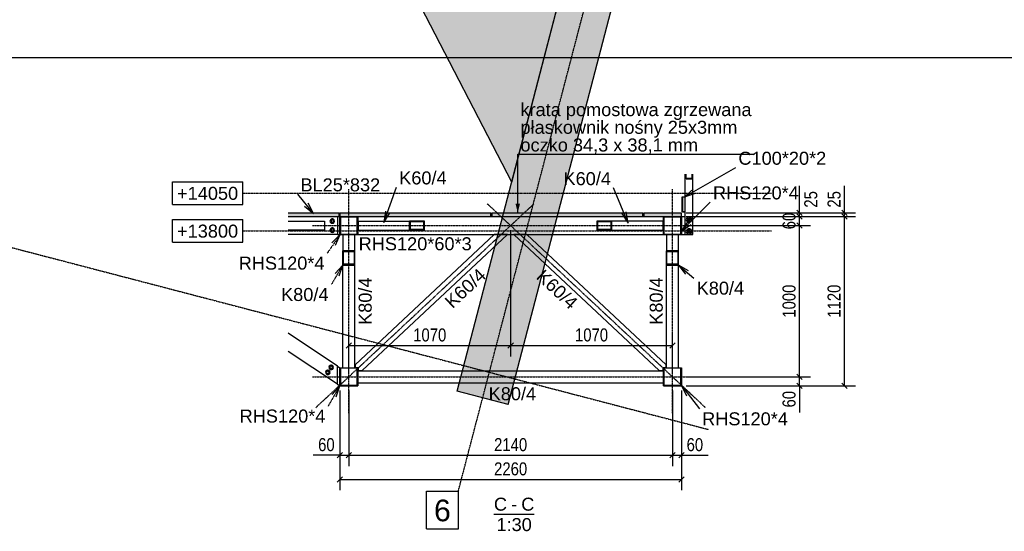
# Model space of a CAD drawing. Header units: millimetres. Extents: x -32861 to 254386, y 0 to 15445.
# Tile 33 of 67: x 145063 to 151575, y 133 to 3518. Entities that reach past the tile are written whole.
import ezdxf

# ---------------------------------------------------------------- set-up
doc = ezdxf.new("R2010")
doc.units = ezdxf.units.MM
doc.linetypes.add('DXK_LINE_DOT3', pattern=[5.9187, 2.979, -0.9799, 0.9799, -0.9799])
doc.linetypes.add('DXK_LINE_DOT4', pattern=[0.9408, 0.4704, -0.4704])
doc.styles.add('Arial', font='ARIAL.TTF', dxfattribs={"height": 0.2})
doc.styles.add('Arial Narrow', font='ARIALN.TTF', dxfattribs={"height": 0.2})

# ---------------------------------------------------------------- blocks, each defined once
blk = doc.blocks.new('Unknown-15 - 30461')
at = {"color": 5}
blk.add_line((148199.5, 247.5), (148466.7, 247.5), dxfattribs=at)
at = {"color": 5, "style": 'Arial'}
for s, height, p in [('C', 86, (148199.5, 270)), ('C', 86, (148380.1, 270)), ('-', 86, (148313.1, 270)), ('1:30', 85.96, (148216.3, 135))]:
    blk.add_text(s, height=height, dxfattribs=at).set_placement(p)
blk = doc.blocks.new('Part-24565 - 21672')
for points in [[(145514.9, 7868.9), (145534, 7894.2), (145496.9, 7903.8)], [(145839.4, 7240.7), (145838.3, 7814.7), (145597.4, 7877.6), (145545.8, 7809.2)], [(146173.1, 6594.3), (146662.5, 7241.6), (146662.5, 7252.4), (146332.4, 7685.7), (145922.3, 7792.8), (145923.7, 7077.4)], [(146662.3, 7352.7), (146661.9, 7599.7), (146427.5, 7660.9)], [(146723.8, 7352.8), (146869.5, 7545.5), (146723.4, 7583.6)], [(147442.5, 6298.7), (147440.5, 7396.4), (146932.9, 7528.9), (146724, 7252.6), (146724, 7241.7)], [(147526.6, 6269.3), (147825.2, 6664.3), (147524.7, 7246.2)], [(146357.9, 6236.5), (146664.4, 6237), (146662.7, 7141.4), (146204, 6534.6)], [(146725.9, 6237.1), (147446.7, 6238.5), (147443.6, 6238.5), (147442.6, 6238.5), (147442.6, 6239.5), (147419.6, 6239.4), (147416.6, 6239.4), (147412.3, 6239.4), (147411.5, 6239.4), (146724.2, 7141.5)], [(147526.6, 6238.6), (147572.6, 6238.7), (147662, 6238.9), (147661.9, 6263.9), (147673.5, 6263.9), (147674.8, 6263.9), (147760.7, 6264.1), (147812.5, 6264.2), (147816.2, 6264.2), (147825.9, 6264.2), (147826, 6239.2), (148044.5, 6239.6), (147856, 6604.6), (147580.2, 6239.7), (147527.2, 6239.6), (147526.6, 6239.6)], [(148316.9, 2443), (148883.8, 4614.3), (148106.4, 6119.7), (147826.2, 6119.2), (147826.2, 6094.2), (147816.5, 6094.2), (147815.9, 6094.2), (147806.7, 6094.2), (147765.9, 6094.1), (147696.6, 6094), (147681.8, 6093.9), (147662.3, 6093.9), (147662.2, 6118.9), (146419.8, 6116.6)]]:
    blk.add_hatch(color=4).paths.add_polyline_path(points)
at = {"color": 4}
for p, q in [((145496.9, 7903.8), (145534, 7894.2)), ((145514.9, 7868.9), (145496.9, 7903.8)), ((145597.4, 7877.6), (145838.3, 7814.7)), ((145839.4, 7240.7), (145545.8, 7809.2)), ((145922.3, 7792.8), (146332.4, 7685.7)), ((146427.5, 7660.9), (146661.9, 7599.7)), ((146723.4, 7583.6), (146869.5, 7545.5)), ((146932.9, 7528.9), (147440.5, 7396.4)), ((147825.2, 6664.3), (147524.7, 7246.2)), ((146173.1, 6594.3), (145923.7, 7077.4)), ((148044.5, 6239.6), (147856, 6604.6)), ((146357.9, 6236.5), (146204, 6534.6)), ((148316.9, 2443), (146419.9, 6116.6)), ((148883.8, 4614.3), (148106.4, 6119.7)), ((148316.9, 2443), (148883.8, 4614.3))]:
    blk.add_line(p, q, dxfattribs=at)
blk = doc.blocks.new('Part-24563 - 21672')
blk.add_hatch(color=4).paths.add_polyline_path([(148294.6, 972.2), (149621.1, 6052.5), (149525.8, 6052.4), (149524.8, 6052.4), (149519.4, 6052.4), (149407.8, 6052.1), (149404.8, 6052.1), (149398.6, 6052.1), (149369.4, 6052.1), (149369.4, 6047.1), (149319.4, 6047), (149304.3, 6047), (149304.2, 6097), (149270.9, 6096.9), (149178.6, 5743.3), (149180.2, 4876.5), (149277.4, 4851.1), (149204.1, 4570.5), (148923.5, 4643.8), (148996.8, 4924.4), (149020.1, 4918.3), (149019.7, 5134.8), (147956, 1060.6)])
at = {"color": 4}
for p, q in [((148294.6, 972.2), (149621.1, 6052.5)), ((147956, 1060.6), (149019.7, 5134.8)), ((148294.6, 972.2), (147956, 1060.6)), ((148294.6, 972.2), (148294.6, 972.2))]:
    blk.add_line(p, q, dxfattribs=at)
blk = doc.blocks.new('GridLine-25926 - 21672')
at = {"color": 6, "linetype": 'DXK_LINE_DOT3'}
blk.add_line((147964.3, 400), (151471.2, 13831.2), dxfattribs=at)
at = {"color": 6}
for p, q in [((147753.1, 400), (147964.3, 400)), ((147753.1, 150), (147753.1, 400)), ((147964.3, 150), (147964.3, 400)), ((147753.1, 150), (147964.3, 150))]:
    blk.add_line(p, q, dxfattribs=at)
at = {"color": 7, "style": 'Arial'}
blk.add_text('6', height=143.3, dxfattribs=at).set_placement((147803.1, 200))
blk = doc.blocks.new('GridLine-25927 - 21672')
at = {"color": 6, "linetype": 'DXK_LINE_DOT3'}
blk.add_line((139609.8, 3420.7), (149620.8, 806.8), dxfattribs=at)
blk = doc.blocks.new('GridLine-30807 - 30461')
at = {"color": 6}
for p, q in [((146073.9, 2196.3), (146537.8, 2196.3)), ((146073.9, 2046.3), (146073.9, 2196.3)), ((146537.8, 2046.3), (146537.8, 2196.3)), ((146073.9, 2046.3), (146537.8, 2046.3))]:
    blk.add_line(p, q, dxfattribs=at)
at = {"color": 6, "linetype": 'DXK_LINE_DOT3'}
blk.add_line((146537.8, 2121.3), (150035.4, 2121.3), dxfattribs=at)
at = {"color": 7, "style": 'Arial'}
blk.add_text('+13800', height=85.96, dxfattribs=at).set_placement((146103.9, 2076.3))
blk = doc.blocks.new('Part-30470 - 30461')
at = {"color": 8, "linetype": 'DXK_LINE_DOT3'}
blk.add_line((147240, 915.9), (147240, 2395.9), dxfattribs=at)
at = {"color": 7}
for p, q in [((147200, 2094.9), (147200, 2095.9)), ((147280, 2094.9), (147280, 2095.9)), ((147200, 1215.9), (147200, 1895.1)), ((147280, 1215.9), (147280, 1895.1))]:
    blk.add_line(p, q, dxfattribs=at)
blk = doc.blocks.new('Bolt-69572 - 30461')
at = {"color": 7}
for p, q in [((147123.1, 2197.9), (147116.2, 2185.9)), ((147116.2, 2185.9), (147123.1, 2173.9)), ((147136.9, 2197.9), (147123.1, 2197.9)), ((147123.1, 2173.9), (147136.9, 2173.9)), ((147143.9, 2185.9), (147136.9, 2197.9)), ((147136.9, 2173.9), (147143.9, 2185.9)), ((147123.1, 2137.9), (147116.2, 2125.9)), ((147116.2, 2125.9), (147123.1, 2113.9)), ((147136.9, 2137.9), (147123.1, 2137.9)), ((147123.1, 2113.9), (147136.9, 2113.9)), ((147143.9, 2125.9), (147136.9, 2137.9)), ((147136.9, 2113.9), (147143.9, 2125.9))]:
    blk.add_line(p, q, dxfattribs=at)
for centre, radius, start, end in [((147130, 2185.9), 15, 30, 210), ((147130, 2185.9), 15, 210, 30), ((147130, 2185.9), 8, 30, 210), ((147130, 2185.9), 8, 210, 30), ((147130, 2125.9), 15, 30, 210), ((147130, 2125.9), 15, 210, 30), ((147130, 2125.9), 8, 30, 210), ((147130, 2125.9), 8, 210, 30)]:
    blk.add_arc(centre, radius, start, end, dxfattribs=at)
blk = doc.blocks.new('Part-30464 - 30461')
at = {"color": 7}
for p, q in [((148180, 2215.9), (148185, 2215.9)), ((149185, 2215.9), (149190, 2215.9)), ((147300, 2095.9), (149320, 2095.9))]:
    blk.add_line(p, q, dxfattribs=at)
at = {"color": 8, "linetype": 'DXK_LINE_DOT3'}
blk.add_line((147000, 2155.9), (149620, 2155.9), dxfattribs=at)
blk = doc.blocks.new('Part-30475 - 30461')
h = blk.add_hatch(color=6)
h.paths.add_polyline_path([(147300, 1215.9), (147180, 1215.9), (147180, 1095.9), (147300, 1095.9)])
h.paths.add_polyline_path([(147184, 1099.9), (147184, 1211.9), (147296, 1211.9), (147296, 1099.9)])
at = {"color": 7}
for p, q in [((147180, 1215.9), (147300, 1215.9)), ((147180, 1095.9), (147180, 1215.9)), ((147184, 1211.9), (147184, 1099.9)), ((147296, 1211.9), (147184, 1211.9)), ((147296, 1099.9), (147296, 1211.9)), ((147300, 1215.9), (147300, 1095.9)), ((147180, 1095.9), (147300, 1095.9)), ((147184, 1099.9), (147296, 1099.9))]:
    blk.add_line(p, q, dxfattribs=at)
blk = doc.blocks.new('Part-30467 - 30461')
at = {"color": 7}
for p, q in [((147300, 1195.9), (149320, 1195.9)), ((147300, 1115.9), (149320, 1115.9))]:
    blk.add_line(p, q, dxfattribs=at)
at = {"color": 8, "linetype": 'DXK_LINE_DOT3'}
blk.add_line((147000, 1155.9), (149620, 1155.9), dxfattribs=at)
blk = doc.blocks.new('Bolt-69589 - 30461')
at = {"color": 7}
for p, q in [((149490, 2207.4), (149480.5, 2201.9)), ((149480.5, 2201.9), (149480.5, 2190.9)), ((149480.5, 2190.9), (149490, 2185.4)), ((149499.5, 2201.9), (149490, 2207.4)), ((149490, 2185.4), (149499.5, 2190.9)), ((149499.5, 2190.9), (149499.5, 2201.9)), ((149490, 2127.4), (149480.5, 2121.9)), ((149480.5, 2121.9), (149480.5, 2110.9)), ((149480.5, 2110.9), (149490, 2105.4)), ((149499.5, 2121.9), (149490, 2127.4)), ((149490, 2105.4), (149499.5, 2110.9)), ((149499.5, 2110.9), (149499.5, 2121.9))]:
    blk.add_line(p, q, dxfattribs=at)
for centre, radius, start, end in [((149490, 2196.4), 18.5, 299.97135, 119.97135), ((149490, 2196.4), 18.5, 119.97135, 299.97135), ((149490, 2196.4), 6, 119.97135, 299.97135), ((149490, 2196.4), 6, 299.97135, 119.97135), ((149490, 2116.4), 18.5, 119.97135, 299.97135), ((149490, 2116.4), 18.5, 299.97135, 119.97135), ((149490, 2116.4), 6, 119.97135, 299.97135), ((149490, 2116.4), 6, 299.97135, 119.97135)]:
    blk.add_arc(centre, radius, start, end, dxfattribs=at)
blk = doc.blocks.new('Bolt-69574 - 30461')
at = {"color": 7}
for p, q in [((147089.4, 1192.3), (147088.5, 1178.5)), ((147088.5, 1178.5), (147100.1, 1170.8)), ((147101.9, 1198.5), (147089.4, 1192.3)), ((147100.1, 1170.8), (147112.5, 1177)), ((147113.4, 1190.8), (147101.9, 1198.5)), ((147111.6, 1225.6), (147110.7, 1211.8)), ((147110.7, 1211.8), (147122.3, 1204.1)), ((147124, 1231.8), (147111.6, 1225.6)), ((147112.5, 1177), (147113.4, 1190.8)), ((147122.3, 1204.1), (147134.7, 1210.2)), ((147135.6, 1224.1), (147124, 1231.8)), ((147134.7, 1210.2), (147135.6, 1224.1))]:
    blk.add_line(p, q, dxfattribs=at)
for centre, radius, start, end in [((147101, 1184.6), 15, 356.30993, 176.30993), ((147101, 1184.6), 15, 176.30993, 356.30993), ((147101, 1184.6), 8, 356.30993, 176.30993), ((147101, 1184.6), 8, 176.30993, 356.30993), ((147123.2, 1217.9), 15, 356.30993, 176.30993), ((147123.2, 1217.9), 15, 176.30993, 356.30993), ((147123.2, 1217.9), 8, 356.30993, 176.30993), ((147123.2, 1217.9), 8, 176.30993, 356.30993)]:
    blk.add_arc(centre, radius, start, end, dxfattribs=at)
blk = doc.blocks.new('Part-69567 - 30461')
at = {"color": 7}
for p, q in [((146837.8, 2185.9), (147078.2, 2185.9)), ((147078.2, 2185.9), (147078.2, 2125.9)), ((147078.2, 2125.9), (146837.8, 2125.9))]:
    blk.add_line(p, q, dxfattribs=at)
blk = doc.blocks.new('Part-69539 - 30461')
at = {"color": 7}
for p, q in [((149470, 2467.4), (149470, 2496)), ((149510, 2467.4), (149510, 2496))]:
    blk.add_line(p, q, dxfattribs=at)
blk = doc.blocks.new('Part-30482 - 30461')
h = blk.add_hatch(color=6)
h.paths.add_polyline_path([(149440, 1215.9), (149320, 1215.9), (149320, 1095.9), (149440, 1095.9)])
h.paths.add_polyline_path([(149324, 1099.9), (149324, 1211.9), (149436, 1211.9), (149436, 1099.9)])
at = {"color": 7}
for p, q in [((149320, 1215.9), (149440, 1215.9)), ((149320, 1095.9), (149320, 1215.9)), ((149324, 1211.9), (149324, 1099.9)), ((149436, 1211.9), (149324, 1211.9)), ((149436, 1099.9), (149436, 1211.9)), ((149440, 1215.9), (149440, 1095.9)), ((149320, 1095.9), (149440, 1095.9)), ((149324, 1099.9), (149436, 1099.9))]:
    blk.add_line(p, q, dxfattribs=at)
blk = doc.blocks.new('Part-69573 - 30461')
at = {"color": 7}
for p, q in [((147165, 1226.1), (147180.1, 1216)), ((147180.1, 1216), (147180.1, 1215.9)), ((147165, 1105.9), (147180, 1095.9))]:
    blk.add_line(p, q, dxfattribs=at)
blk = doc.blocks.new('Part-30491 - 30461')
h = blk.add_hatch(color=6)
h.paths.add_polyline_path([(149420, 1989.3), (149340, 1989.3), (149340, 1895.1), (149420, 1895.1)])
h.paths.add_polyline_path([(149344, 1899.9), (149344, 1984.6), (149416, 1984.6), (149416, 1899.9)])
at = {"color": 7}
for p, q in [((149420, 2094.9), (149340, 2094.9)), ((149340, 2094.9), (149340, 1989.3)), ((149420, 1989.3), (149420, 2094.9)), ((149340, 1895.1), (149340, 1989.3)), ((149420, 1989.3), (149340, 1989.3)), ((149344, 1899.9), (149344, 1984.6)), ((149344, 1984.6), (149416, 1984.6)), ((149416, 1984.6), (149416, 1899.9)), ((149420, 1895.1), (149420, 1989.3)), ((149340, 1895.1), (149420, 1895.1)), ((149416, 1899.9), (149344, 1899.9))]:
    blk.add_line(p, q, dxfattribs=at)
blk = doc.blocks.new('Part-30494 - 30461')
at = {"color": 8, "linetype": 'DXK_LINE_DOT3'}
blk.add_line((149380, 915.9), (149380, 2395.9), dxfattribs=at)
at = {"color": 7}
for p, q in [((149340, 2094.9), (149340, 2095.9)), ((149420, 2094.9), (149420, 2095.9)), ((149340, 1215.9), (149340, 1895.1)), ((149420, 1215.9), (149420, 1895.1))]:
    blk.add_line(p, q, dxfattribs=at)
blk = doc.blocks.new('Part-30500 - 30461')
at = {"color": 8, "linetype": 'DXK_LINE_DOT3'}
blk.add_line((147020.8, 951), (148465, 2300.7), dxfattribs=at)
at = {"color": 7}
for p, q in [((148201.9, 2095.9), (147281, 1235.3)), ((147327.8, 1196.9), (148289.7, 2095.9)), ((148289.7, 2095.9), (148201.9, 2095.9)), ((147281, 1235.3), (147281, 1216.9)), ((147281, 1216.9), (147301, 1216.9)), ((147301, 1216.9), (147301, 1196.9)), ((147301, 1196.9), (147327.8, 1196.9))]:
    blk.add_line(p, q, dxfattribs=at)
blk = doc.blocks.new('Part-30503 - 30461')
at = {"color": 8, "linetype": 'DXK_LINE_DOT3'}
blk.add_line((148155, 2300.7), (149599.2, 951), dxfattribs=at)
at = {"color": 7}
for p, q in [((148330.3, 2095.9), (149292.2, 1196.9)), ((148418.1, 2095.9), (148330.3, 2095.9)), ((149339, 1235.3), (148418.1, 2095.9)), ((149292.2, 1196.9), (149319, 1196.9)), ((149319, 1196.9), (149319, 1216.9)), ((149319, 1216.9), (149339, 1216.9)), ((149339, 1216.9), (149339, 1235.3))]:
    blk.add_line(p, q, dxfattribs=at)
blk = doc.blocks.new('Part-30516 - 30461')
h = blk.add_hatch(color=6)
h.paths.add_polyline_path([(147300, 2215.9), (147180, 2215.9), (147180, 2095.9), (147300, 2095.9)])
h.paths.add_polyline_path([(147184, 2099.9), (147184, 2211.9), (147296, 2211.9), (147296, 2099.9)])
at = {"color": 7}
for p, q in [((147180, 2215.9), (147300, 2215.9)), ((147180, 2095.9), (147180, 2215.9)), ((147300, 2215.9), (147300, 2095.9)), ((147184, 2211.9), (147184, 2099.9)), ((147296, 2211.9), (147184, 2211.9)), ((147296, 2099.9), (147296, 2211.9)), ((147180, 2095.9), (147300, 2095.9)), ((147184, 2099.9), (147296, 2099.9))]:
    blk.add_line(p, q, dxfattribs=at)
blk = doc.blocks.new('Part-30544 - 30461')
h = blk.add_hatch(color=6)
h.paths.add_polyline_path([(147740.3, 2185.9), (147641.4, 2185.9), (147641.4, 2125.9), (147740.3, 2125.9)])
h.paths.add_polyline_path([(147648, 2129.9), (147648, 2181.9), (147733.7, 2181.9), (147733.7, 2129.9)])
at = {"color": 7}
for p, q in [((147301, 2185.9), (147301, 2125.9)), ((147301, 2185.9), (147641.4, 2185.9)), ((147641.4, 2125.9), (147641.4, 2185.9)), ((147740.3, 2185.9), (147641.4, 2185.9)), ((147648, 2129.9), (147648, 2181.9)), ((147648, 2181.9), (147733.7, 2181.9)), ((147733.7, 2181.9), (147733.7, 2129.9)), ((147740.3, 2125.9), (147740.3, 2185.9)), ((147301, 2125.9), (147641.4, 2125.9)), ((147641.4, 2125.9), (147740.3, 2125.9)), ((147733.7, 2129.9), (147648, 2129.9))]:
    blk.add_line(p, q, dxfattribs=at)
blk = doc.blocks.new('Part-69536 - 30461')
at = {"color": 7}
for p, q in [((149465, 2345.9), (149465, 2496)), ((149515, 2095.9), (149515, 2496)), ((149465, 2247.9), (149465, 2343.9)), ((149465, 2095.9), (149465, 2245.9)), ((149465, 2095.9), (149515, 2095.9))]:
    blk.add_line(p, q, dxfattribs=at)
blk = doc.blocks.new('Part-30549 - 30461')
h = blk.add_hatch(color=6)
h.paths.add_polyline_path([(148978.6, 2185.9), (148879.7, 2185.9), (148879.7, 2125.9), (148978.6, 2125.9)])
h.paths.add_polyline_path([(148886.3, 2129.9), (148886.3, 2181.9), (148972.1, 2181.9), (148972.1, 2129.9)])
at = {"color": 7}
for p, q in [((148978.6, 2185.9), (148879.7, 2185.9)), ((148879.7, 2185.9), (148879.7, 2125.9)), ((148886.3, 2129.9), (148886.3, 2181.9)), ((148886.3, 2181.9), (148972.1, 2181.9)), ((148972.1, 2181.9), (148972.1, 2129.9)), ((149319, 2185.9), (148978.6, 2185.9)), ((148978.6, 2125.9), (148978.6, 2185.9)), ((149319, 2125.9), (149319, 2185.9)), ((148879.7, 2125.9), (148978.6, 2125.9)), ((148972.1, 2129.9), (148886.3, 2129.9)), ((148978.6, 2125.9), (149319, 2125.9))]:
    blk.add_line(p, q, dxfattribs=at)
blk = doc.blocks.new('Part-30563 - 30461')
h = blk.add_hatch(color=6)
h.paths.add_polyline_path([(147280, 1989.3), (147200, 1989.3), (147200, 1895.1), (147280, 1895.1)])
h.paths.add_polyline_path([(147204, 1899.9), (147204, 1984.6), (147276, 1984.6), (147276, 1899.9)])
at = {"color": 7}
for p, q in [((147280, 2094.9), (147200, 2094.9)), ((147200, 2094.9), (147200, 1989.3)), ((147280, 1989.3), (147280, 2094.9)), ((147200, 1895.1), (147200, 1989.3)), ((147280, 1989.3), (147200, 1989.3)), ((147204, 1899.9), (147204, 1984.6)), ((147204, 1984.6), (147276, 1984.6)), ((147276, 1984.6), (147276, 1899.9)), ((147280, 1895.1), (147280, 1989.3)), ((147200, 1895.1), (147280, 1895.1)), ((147276, 1899.9), (147204, 1899.9))]:
    blk.add_line(p, q, dxfattribs=at)
blk = doc.blocks.new('Part-30568 - 30461')
blk.add_hatch(color=6).paths.add_polyline_path([(147180, 2240.9), (147180, 2215.9), (148180, 2215.9), (148180, 2240.9)])
at = {"color": 7}
for p, q in [((147180, 2240.9), (147180, 2215.9)), ((147180, 2240.9), (148180, 2240.9)), ((147180, 2215.9), (148180, 2215.9)), ((148180, 2215.9), (148180, 2240.9))]:
    blk.add_line(p, q, dxfattribs=at)
blk = doc.blocks.new('Part-30569 - 30461')
blk.add_hatch(color=6).paths.add_polyline_path([(148185, 2240.9), (148185, 2215.9), (149185, 2215.9), (149185, 2240.9)])
at = {"color": 7}
for p, q in [((148185, 2240.9), (148185, 2215.9)), ((148185, 2240.9), (149185, 2240.9)), ((148185, 2215.9), (149185, 2215.9)), ((149185, 2215.9), (149185, 2240.9))]:
    blk.add_line(p, q, dxfattribs=at)
blk = doc.blocks.new('Part-30570 - 30461')
blk.add_hatch(color=6).paths.add_polyline_path([(149190, 2240.9), (149190, 2215.9), (149440, 2215.9), (149440, 2240.9)])
at = {"color": 7}
for p, q in [((149190, 2240.9), (149190, 2215.9)), ((149190, 2240.9), (149440, 2240.9)), ((149190, 2215.9), (149440, 2215.9)), ((149440, 2215.9), (149440, 2240.9))]:
    blk.add_line(p, q, dxfattribs=at)
blk = doc.blocks.new('GridLine-30808 - 30461')
at = {"color": 6}
for p, q in [((146073.9, 2446.3), (146537.8, 2446.3)), ((146073.9, 2296.3), (146073.9, 2446.3)), ((146537.8, 2296.3), (146537.8, 2446.3)), ((146073.9, 2296.3), (146537.8, 2296.3))]:
    blk.add_line(p, q, dxfattribs=at)
at = {"color": 6, "linetype": 'DXK_LINE_DOT3'}
blk.add_line((146537.8, 2371.3), (150035.4, 2371.3), dxfattribs=at)
at = {"color": 7, "style": 'Arial'}
blk.add_text('+14050', height=85.96, dxfattribs=at).set_placement((146103.9, 2326.3))
blk = doc.blocks.new('Part-69537 - 30461')
blk.add_hatch(color=6).paths.add_polyline_path([(149510, 2467.4), (149470, 2467.4), (149470, 2464.4), (149510, 2464.4)])
at = {"color": 7}
for p, q in [((149510, 2467.4), (149470, 2467.4)), ((149470, 2467.4), (149470, 2464.4)), ((149470, 2464.4), (149510, 2464.4)), ((149510, 2464.4), (149510, 2467.4))]:
    blk.add_line(p, q, dxfattribs=at)
blk = doc.blocks.new('Part-69563 - 30461')
at = {"color": 7}
for p, q in [((147165, 2215.9), (147165, 2095.9)), ((147165, 2095.9), (146837.8, 2095.9))]:
    blk.add_line(p, q, dxfattribs=at)
blk = doc.blocks.new('Part-69564 - 30461')
blk.add_hatch(color=6).paths.add_polyline_path([(149465, 2345.9), (149445, 2345.9), (149445, 2245.9), (149465, 2245.9), (149465, 2247.9), (149447, 2247.9), (149447, 2343.9), (149465, 2343.9)])
at = {"color": 7}
for p, q in [((149445, 2345.9), (149465, 2345.9)), ((149445, 2245.9), (149445, 2345.9)), ((149465, 2345.9), (149465, 2343.9)), ((149465, 2343.9), (149447, 2343.9)), ((149447, 2343.9), (149447, 2247.9)), ((149465, 2245.9), (149445, 2245.9)), ((149447, 2247.9), (149465, 2247.9)), ((149465, 2247.9), (149465, 2245.9))]:
    blk.add_line(p, q, dxfattribs=at)
blk = doc.blocks.new('Part-69565 - 30461')
at = {"color": 7}
for p, q in [((147165, 1226.1), (146837.8, 1444.2)), ((147165, 1105.9), (146837.8, 1324)), ((147165, 1105.9), (147165, 1226.1)), ((147165, 1105.9), (147165, 1105.9))]:
    blk.add_line(p, q, dxfattribs=at)
blk = doc.blocks.new('Part-69571 - 30461')
at = {"color": 7}
for p, q in [((147175, 2215.9), (147180, 2215.9)), ((147165, 2095.9), (147180, 2095.9))]:
    blk.add_line(p, q, dxfattribs=at)
blk = doc.blocks.new('Part-69577 - 30461')
blk.add_hatch(color=6).paths.add_polyline_path([(146837.8, 2240.9), (146837.8, 2215.9), (147175, 2215.9), (147175, 2240.9)])
at = {"color": 7}
for p, q in [((146837.8, 2240.9), (147175, 2240.9)), ((146837.8, 2215.9), (147175, 2215.9)), ((147175, 2215.9), (147175, 2240.9))]:
    blk.add_line(p, q, dxfattribs=at)
blk = doc.blocks.new('Part-69580 - 30461')
h = blk.add_hatch(color=6)
h.paths.add_polyline_path([(149440, 2215.9), (149320, 2215.9), (149320, 2095.9), (149440, 2095.9)])
h.paths.add_polyline_path([(149324, 2099.9), (149324, 2211.9), (149436, 2211.9), (149436, 2099.9)])
at = {"color": 7}
for p, q in [((149320, 2215.9), (149440, 2215.9)), ((149320, 2095.9), (149320, 2215.9)), ((149440, 2215.9), (149440, 2095.9)), ((149436, 2211.9), (149324, 2211.9)), ((149324, 2211.9), (149324, 2099.9)), ((149436, 2099.9), (149436, 2211.9)), ((149320, 2095.9), (149440, 2095.9)), ((149324, 2099.9), (149436, 2099.9))]:
    blk.add_line(p, q, dxfattribs=at)
blk = doc.blocks.new('Part-69588 - 30461')
at = {"color": 7}
for p, q in [((149440, 2215.9), (149465, 2215.9)), ((149440, 2095.9), (149465, 2095.9))]:
    blk.add_line(p, q, dxfattribs=at)
blk = doc.blocks.new('StraightDimension-25661 - 21672')
at = {"color": 174}
blk.add_line((142636, 3266.9), (161481.9, 3266.9), dxfattribs=at)
blk = doc.blocks.new('StraightDimension-30603 - 30461')
at = {"color": 174}
for p, q in [((149380, 1065.9), (149380, 564.9)), ((149440, 1065.9), (149440, 564.9)), ((149398, 654.9), (149362, 618.9)), ((149422, 618.9), (149458, 654.9)), ((149380, 636.9), (149440, 636.9)), ((149440, 636.9), (149616.9, 636.9)), ((149440, 636.9), (149616.9, 636.9))]:
    blk.add_line(p, q, dxfattribs=at)
at = {"color": 30, "style": 'Arial Narrow'}
blk.add_text('60', height=85.9, dxfattribs=at).set_placement((149473.8, 663.9))
blk = doc.blocks.new('StraightDimension-30604 - 30461')
at = {"color": 174}
for p, q in [((147240, 1065.9), (147240, 564.9)), ((149380, 1065.9), (149380, 564.9)), ((147258, 654.9), (147222, 618.9)), ((149362, 618.9), (149398, 654.9)), ((147240, 636.9), (149380, 636.9))]:
    blk.add_line(p, q, dxfattribs=at)
at = {"color": 30, "style": 'Arial Narrow'}
blk.add_text('2140', height=85.9, dxfattribs=at).set_placement((148200.6, 663.9))
blk = doc.blocks.new('StraightDimension-30605 - 30461')
at = {"color": 174}
for p, q in [((147180, 1065.9), (147180, 564.9)), ((147240, 1065.9), (147240, 564.9)), ((147198, 654.9), (147162, 618.9)), ((147222, 618.9), (147258, 654.9)), ((147180, 636.9), (147003.1, 636.9)), ((147180, 636.9), (147003.1, 636.9)), ((147180, 636.9), (147240, 636.9))]:
    blk.add_line(p, q, dxfattribs=at)
at = {"color": 30, "style": 'Arial Narrow'}
blk.add_text('60', height=85.9, dxfattribs=at).set_placement((147036.8, 663.9))
blk = doc.blocks.new('StraightDimension-30634 - 30461')
at = {"color": 174}
for p, q in [((147180, 1065.9), (147180, 404.7)), ((149440, 1065.9), (149440, 404.7)), ((147198, 494.7), (147162, 458.7)), ((147180, 476.7), (149440, 476.7)), ((149422, 458.7), (149458, 494.7))]:
    blk.add_line(p, q, dxfattribs=at)
at = {"color": 30, "style": 'Arial Narrow'}
blk.add_text('2260', height=85.9, dxfattribs=at).set_placement((148200.6, 503.7))
blk = doc.blocks.new('StraightDimension-30645 - 30461')
at = {"color": 174}
for p, q in [((150203.1, 1173.9), (150239.1, 1137.9)), ((149470, 1155.9), (150293.1, 1155.9)), ((150239.1, 1077.9), (150203.1, 1113.9)), ((150221.1, 1095.9), (150221.1, 1155.9)), ((149470, 1095.9), (150293.1, 1095.9)), ((150221.1, 1095.9), (150221.1, 919)), ((150221.1, 1095.9), (150221.1, 919))]:
    blk.add_line(p, q, dxfattribs=at)
at = {"color": 30, "style": 'Arial Narrow'}
blk.add_text('60', height=85.9, rotation=90.00021, dxfattribs=at).set_placement((150194.1, 952.7))
blk = doc.blocks.new('StraightDimension-30646 - 30461')
at = {"color": 174}
for p, q in [((149470, 2155.9), (150293.1, 2155.9)), ((150239.1, 2137.9), (150203.1, 2173.9)), ((150221.1, 1155.9), (150221.1, 2155.9)), ((150203.1, 1173.9), (150239.1, 1137.9)), ((149470, 1155.9), (150293.1, 1155.9))]:
    blk.add_line(p, q, dxfattribs=at)
at = {"color": 30, "style": 'Arial Narrow'}
blk.add_text('1000', height=85.9, rotation=90.00021, dxfattribs=at).set_placement((150194.1, 1546.5))
blk = doc.blocks.new('StraightDimension-30647 - 30461')
at = {"color": 174}
for p, q in [((149470, 2215.9), (150293.1, 2215.9)), ((150239.1, 2197.9), (150203.1, 2233.9)), ((150221.1, 2155.9), (150221.1, 2215.9)), ((149470, 2155.9), (150293.1, 2155.9)), ((150203.1, 2173.9), (150239.1, 2137.9))]:
    blk.add_line(p, q, dxfattribs=at)
at = {"color": 30, "style": 'Arial Narrow'}
blk.add_text('60', height=85.9, rotation=90.00021, dxfattribs=at).set_placement((150194.1, 2131.2))
blk = doc.blocks.new('StraightDimension-30648 - 30461')
at = {"color": 174}
for p, q in [((150221.1, 2240.9), (150221.1, 2417.8)), ((150221.1, 2240.9), (150221.1, 2417.8)), ((149470, 2240.9), (150293.1, 2240.9)), ((149470, 2215.9), (150293.1, 2215.9)), ((150203.1, 2258.9), (150239.1, 2222.9)), ((150239.1, 2197.9), (150203.1, 2233.9)), ((150221.1, 2215.9), (150221.1, 2240.9))]:
    blk.add_line(p, q, dxfattribs=at)
at = {"color": 30, "style": 'Arial Narrow'}
blk.add_text('25', height=85.9, rotation=90.00021, dxfattribs=at).set_placement((150338.1, 2274.6))
blk = doc.blocks.new('StraightDimension-30705 - 30461')
at = {"color": 174}
for p, q in [((150518.8, 2240.9), (150518.8, 2417.8)), ((150518.8, 2240.9), (150518.8, 2417.8)), ((149470, 2240.9), (150590.8, 2240.9)), ((149470, 2215.9), (150590.8, 2215.9)), ((150500.8, 2258.9), (150536.8, 2222.9)), ((150536.8, 2197.9), (150500.8, 2233.9)), ((150518.8, 2215.9), (150518.8, 2240.9))]:
    blk.add_line(p, q, dxfattribs=at)
at = {"color": 30, "style": 'Arial Narrow'}
blk.add_text('25', height=85.9, rotation=90.00021, dxfattribs=at).set_placement((150491.8, 2274.6))
blk = doc.blocks.new('StraightDimension-30706 - 30461')
at = {"color": 174}
for p, q in [((149470, 2215.9), (150590.8, 2215.9)), ((150536.8, 2197.9), (150500.8, 2233.9)), ((150518.8, 1095.9), (150518.8, 2215.9)), ((150500.8, 1113.9), (150536.8, 1077.9)), ((149470, 1095.9), (150590.8, 1095.9))]:
    blk.add_line(p, q, dxfattribs=at)
at = {"color": 30, "style": 'Arial Narrow'}
blk.add_text('1120', height=85.9, rotation=90.00021, dxfattribs=at).set_placement((150491.8, 1546.5))
blk = doc.blocks.new('StraightDimension-30745 - 30461')
at = {"color": 174}
for p, q in [((148310, 2125.9), (148310, 1290.6)), ((149380, 1185.9), (149380, 1434.6)), ((148328, 1380.6), (148292, 1344.6)), ((149362, 1344.6), (149398, 1380.6)), ((148310, 1362.6), (149380, 1362.6))]:
    blk.add_line(p, q, dxfattribs=at)
at = {"color": 30, "style": 'Arial Narrow'}
blk.add_text('1070', height=85.9, dxfattribs=at).set_placement((148735.6, 1389.6))
blk = doc.blocks.new('StraightDimension-30746 - 30461')
at = {"color": 174}
for p, q in [((148310, 2125.9), (148310, 1290.6)), ((147240, 1185.9), (147240, 1434.6)), ((147258, 1380.6), (147222, 1344.6)), ((148292, 1344.6), (148328, 1380.6)), ((147240, 1362.6), (148310, 1362.6))]:
    blk.add_line(p, q, dxfattribs=at)
at = {"color": 30, "style": 'Arial Narrow'}
blk.add_text('1070', height=85.9, dxfattribs=at).set_placement((147665.6, 1389.6))
blk = doc.blocks.new('Mark-69623 - 30461')
at = {"color": 136}
for p, q in [((147006.2, 2236.5), (146901.9, 2364.4)), ((146947.1, 2285.1), (147006.2, 2236.5)), ((147006.2, 2236.5), (146970.4, 2304.1))]:
    blk.add_line(p, q, dxfattribs=at)
at = {"color": 30, "style": 'Arial'}
blk.add_text('BL25*832', height=85.96, dxfattribs=at).set_placement((146919.9, 2382.4))
blk = doc.blocks.new('Mark-30462 - 30461')
at = {"color": 30, "style": 'Arial'}
blk.add_text('RHS120*60*3', height=85.957, dxfattribs=at).set_placement((147305, 1992.5))
blk = doc.blocks.new('Mark-30465 - 30461')
at = {"color": 30, "style": 'Arial'}
blk.add_text('K80/4', height=85.96, dxfattribs=at).set_placement((148164.8, 1000.5))
blk = doc.blocks.new('Mark-30468 - 30461')
at = {"color": 30, "style": 'Arial'}
blk.add_text('K80/4', height=85.96, rotation=90.00021, dxfattribs=at).set_placement((147391, 1499))
blk = doc.blocks.new('Mark-30471 - 30461')
at = {"color": 136, "linetype": 'DXK_LINE_DOT4'}
blk.add_line((147180, 1095.9), (147102.8, 960.9), dxfattribs=at)
at = {"color": 136}
for p, q in [((147180, 1095.9), (147129.8, 1038.2)), ((147155.8, 1023.3), (147180, 1095.9))]:
    blk.add_line(p, q, dxfattribs=at)
at = {"color": 30, "style": 'Arial'}
blk.add_text('RHS120*4', height=85.96, dxfattribs=at).set_placement((146517.7, 852.9))
blk = doc.blocks.new('Mark-30478 - 30461')
at = {"color": 136}
for p, q in [((149440, 1097.7), (149558.6, 942.6)), ((149440, 1097.7), (149473.7, 1029)), ((149497.5, 1047.2), (149440, 1097.7))]:
    blk.add_line(p, q, dxfattribs=at)
at = {"color": 30, "style": 'Arial'}
blk.add_text('RHS120*4', height=85.96, dxfattribs=at).set_placement((149576.6, 834.6))
blk = doc.blocks.new('Mark-30487 - 30461')
at = {"color": 136}
for p, q in [((149420, 1895.1), (149522.5, 1807)), ((149420, 1895.1), (149467.1, 1834.9)), ((149486.7, 1857.6), (149420, 1895.1))]:
    blk.add_line(p, q, dxfattribs=at)
at = {"color": 30, "style": 'Arial'}
blk.add_text('K80/4', height=85.96, dxfattribs=at).set_placement((149540.5, 1699))
blk = doc.blocks.new('Mark-30492 - 30461')
at = {"color": 30, "style": 'Arial'}
blk.add_text('K80/4', height=85.96, rotation=90.00021, dxfattribs=at).set_placement((149315.7, 1499.9))
blk = doc.blocks.new('Mark-30498 - 30461')
at = {"color": 30, "style": 'Arial'}
blk.add_text('K60/4', height=85.96, rotation=43.06351, dxfattribs=at).set_placement((147925, 1603))
blk = doc.blocks.new('Mark-30501 - 30461')
at = {"color": 30, "style": 'Arial'}
blk.add_text('K60/4', height=85.96, rotation=316.93649, dxfattribs=at).set_placement((148473.7, 1809.9))
blk = doc.blocks.new('Mark-30512 - 30461')
at = {"color": 136, "linetype": 'DXK_LINE_DOT4'}
blk.add_line((147182.3, 2095.9), (147096.7, 1972.7), dxfattribs=at)
at = {"color": 136}
for p, q in [((147182.3, 2095.9), (147127.1, 2042.9)), ((147151.8, 2025.7), (147182.3, 2095.9))]:
    blk.add_line(p, q, dxfattribs=at)
at = {"color": 30, "style": 'Arial'}
blk.add_text('RHS120*4', height=85.96, dxfattribs=at).set_placement((146511.6, 1864.7))
blk = doc.blocks.new('Mark-30540 - 30461')
at = {"color": 136}
for p, q in [((147471.4, 2175.4), (147555, 2410.3)), ((147482.5, 2251.1), (147471.4, 2175.4)), ((147471.4, 2175.4), (147510.7, 2241))]:
    blk.add_line(p, q, dxfattribs=at)
at = {"color": 30, "style": 'Arial'}
blk.add_text('K60/4', height=85.96, dxfattribs=at).set_placement((147573, 2428.3))
blk = doc.blocks.new('Mark-30545 - 30461')
at = {"color": 136}
for p, q in [((149088.1, 2171.8), (148991.4, 2405.3)), ((149045.5, 2235.4), (149088.1, 2171.8)), ((149088.1, 2171.8), (149073.2, 2246.9))]:
    blk.add_line(p, q, dxfattribs=at)
at = {"color": 30, "style": 'Arial'}
blk.add_text('K60/4', height=85.96, dxfattribs=at).set_placement((148659.8, 2423.3))
blk = doc.blocks.new('Mark-30559 - 30461')
at = {"color": 136, "linetype": 'DXK_LINE_DOT4'}
blk.add_line((147200, 1895.1), (147123.6, 1765.1), dxfattribs=at)
at = {"color": 136}
for p, q in [((147200, 1895.1), (147149.1, 1838.1)), ((147175, 1822.9), (147200, 1895.1))]:
    blk.add_line(p, q, dxfattribs=at)
at = {"color": 30, "style": 'Arial'}
blk.add_text('K80/4', height=85.96, dxfattribs=at).set_placement((146791.9, 1657.1))
blk = doc.blocks.new('Text-30793 - 30461')
blk.add_hatch(color=136).paths.add_polyline_path([(148372, 2300.9), (148357, 2240.9), (148342, 2300.9)])
at = {"color": 136}
for p, q in [((148357, 2240.9), (148357, 2628.1)), ((148357, 2628.1), (149920.8, 2628.1))]:
    blk.add_line(p, q, dxfattribs=at)
at = {"color": 30, "style": 'Arial'}
for s, p in [('krata pomostowa zgrzewana', (148375, 2880.1)), ('płaskownik nośny 25x3mm', (148375, 2763.1)), ('oczko 34,3 x 38,1 mm', (148375, 2646.1))]:
    blk.add_text(s, height=85.957, dxfattribs=at).set_placement(p)
blk = doc.blocks.new('Mark-69618 - 30461')
at = {"color": 136}
for p, q in [((149460.7, 2345.4), (149798.5, 2540.4)), ((149518.2, 2395.9), (149460.7, 2345.4)), ((149460.7, 2345.4), (149533.2, 2369.9))]:
    blk.add_line(p, q, dxfattribs=at)
at = {"color": 30, "style": 'Arial'}
blk.add_text('C100*20*2', height=85.96, dxfattribs=at).set_placement((149816.5, 2558.4))
blk = doc.blocks.new('Mark-69624 - 30461')
at = {"color": 136}
for p, q in [((149439.5, 2120.2), (149630.4, 2311.1)), ((149481.9, 2183.8), (149439.5, 2120.2)), ((149439.5, 2120.2), (149503.2, 2162.6))]:
    blk.add_line(p, q, dxfattribs=at)
at = {"color": 30, "style": 'Arial'}
blk.add_text('RHS120*4', height=85.96, dxfattribs=at).set_placement((149648.4, 2329.1))

msp = doc.modelspace()

# ---------------------------------------------------------------- block references
for name in ['GridLine-25926 - 21672', 'Part-24563 - 21672', 'Part-24565 - 21672', 'StraightDimension-25661 - 21672', 'GridLine-25927 - 21672', 'Text-30793 - 30461', 'Mark-69618 - 30461', 'Mark-69623 - 30461', 'Mark-30540 - 30461', 'Mark-30545 - 30461', 'Part-69536 - 30461', 'Part-69539 - 30461', 'GridLine-30808 - 30461', 'Mark-69624 - 30461', 'Part-69537 - 30461', 'StraightDimension-30648 - 30461', 'StraightDimension-30705 - 30461', 'Part-30470 - 30461', 'Part-30494 - 30461', 'Part-69564 - 30461', 'Part-30500 - 30461', 'Part-30503 - 30461', 'Part-69577 - 30461', 'Part-69563 - 30461', 'Part-30464 - 30461', 'Part-69571 - 30461', 'Part-30568 - 30461', 'Part-30516 - 30461', 'Part-30569 - 30461', 'Part-30570 - 30461', 'Part-69580 - 30461', 'Part-69588 - 30461', 'Bolt-69589 - 30461', 'StraightDimension-30647 - 30461', 'StraightDimension-30706 - 30461', 'GridLine-30807 - 30461', 'Part-69567 - 30461', 'Bolt-69572 - 30461', 'Part-30544 - 30461', 'Part-30549 - 30461', 'StraightDimension-30646 - 30461', 'Mark-30512 - 30461', 'Part-30563 - 30461', 'StraightDimension-30746 - 30461', 'Mark-30462 - 30461', 'StraightDimension-30745 - 30461', 'Part-30491 - 30461', 'Mark-30559 - 30461', 'Mark-30487 - 30461', 'Mark-30498 - 30461', 'Mark-30501 - 30461', 'Mark-30468 - 30461', 'Mark-30492 - 30461', 'Part-69565 - 30461', 'Part-30467 - 30461', 'Bolt-69574 - 30461', 'Part-69573 - 30461', 'Part-30475 - 30461', 'Part-30482 - 30461', 'StraightDimension-30645 - 30461', 'Mark-30471 - 30461', 'StraightDimension-30605 - 30461', 'StraightDimension-30634 - 30461', 'StraightDimension-30604 - 30461', 'Mark-30465 - 30461', 'StraightDimension-30603 - 30461', 'Mark-30478 - 30461', 'Unknown-15 - 30461']:
    msp.add_blockref(name, (0, 0))

doc.saveas('drawing.dxf')
